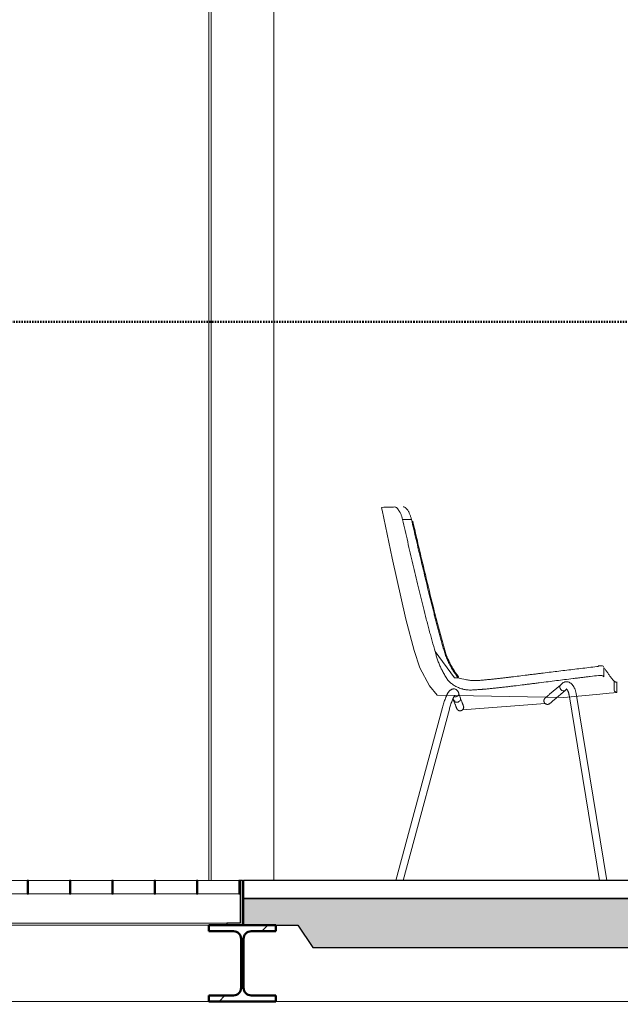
# Model space of a CAD drawing. Header units: millimetres. Extents: x -889849 to -835829, y 138522 to 158934.
# Tile 8 of 28: x -858453 to -857111, y 152073 to 154274. Entities that reach past the tile are written whole.
import ezdxf

# ---------------------------------------------------------------- set-up
doc = ezdxf.new("R2010")
doc.units = ezdxf.units.MM
doc.header["$XCLIPFRAME"] = 2
doc.linetypes.add('Tracejada', pattern=[6.35, 3.175, -3.175])
doc.linetypes.add('TRAÇO 2_5mm', pattern=[6, 3, -3])
for name, color, linetype, lineweight in [('A-ANNO-SYMB', 150, 'Continuous', 5), ('A-GENM', 13, 'Continuous', 15), ('G-ANNO-REFR', 1, 'Tracejada', 5), ('I-FURN', 30, 'Continuous', 15), ('S-BEAM', 12, 'Continuous', 15), ('S-COLS', 52, 'Continuous', 15)]:
    doc.layers.add(name, color=color, linetype=linetype, lineweight=lineweight)
picture_1 = doc.add_image_def('image1.png', size_in_pixel=(1000, 904))
picture_2 = doc.add_image_def('image2.png', size_in_pixel=(1500, 1617))
picture_3 = doc.add_image_def('image3.png', size_in_pixel=(1556, 1639))

# ---------------------------------------------------------------- blocks, each defined once
blk = doc.blocks.new('_EST_ PLACA PISO ESTRUTURAL MEIO - _EST_ PLACA PISO ESTRUTURAL MEIO-V4-CORTE ESQUEMÁTICO')
at = {"layer": 'A-GENM', "lineweight": 5}
h = blk.add_hatch(dxfattribs=at)
h.set_pattern_fill('FP2_10', color=256, style=0, pattern_type=2)
h.set_pattern_definition([(50, (-854619.73, 150500), (45.54636, -3.98493), [4.763, -52.388]), (355, (-854619.73, 150500), (-8.81056, 47.76465), [3.81, -41.91]), (100.451, (-854615.933, 150499.67), (36.73616, 43.779), [4.048, -44.523]), (46.184, (-854619.73, 150512.7), (67.7695, -10.5103), [7.144, -78.581]), (96.636, (-854614.08, 150511.824), (59.3503, 61.857), [6.071, -66.784]), (351.184, (-854619.73, 150512.7), (59.3514, 61.8565), [5.715, -62.865]), (21, (-854613.38, 150509.525), (37.9038, -25.5666), [4.762, -52.387]), (326, (-854613.38, 150509.525), (15.45087, 46.04735), [3.81, -41.91]), (71.451, (-854610.22, 150507.394), (53.35466, 20.47995), [4.048, -44.523]), (37.5, (-854619.729, 150500), (0.772385, 21.13837), [1.676, -39.726, 1.676, -40.869, -42.069]), (37.5, (-854619.729, 150500), (0.772385, 21.13837), [-83.947, 1.676, -40.392]), (7.5, (-854619.73, 150500), (16.70492, 25.04469), [1.676, -22.581, 1.676, -38.773, -16.034]), (7.5, (-854619.73, 150500), (16.70492, 25.04469), [-64.706, 1.676, -14.357]), (327.5, (-854633.889, 150500), (33.89791, -1.43271), [1.676, -14.199, 1.676, -47.854, -65.722]), (327.5, (-854633.889, 150500), (33.89791, -1.43271), [-65.405, 1.676, -64.046]), (317.5, (-854640.24, 150500), (37.03242, 6.35617), [1.676, -18.961, 1.676, -31.217, -46.673]), (317.5, (-854640.24, 150500), (37.03242, 6.35617), [-53.531, 1.676, -44.996])])
h.paths.add_polyline_path([(-856684.4, 152200), (-856113.1, 152200), (-856079.8, 152250), (-855958.1, 152250), (-855958.1, 152310), (-857953.1, 152310), (-857953.1, 152250), (-857831.5, 152250), (-857798.1, 152200), (-857083.9, 152200)], flags=0)
at = {"layer": 'A-GENM', "lineweight": 25}
for p, q in [((-855958.1, 152350), (-857953.1, 152350)), ((-857953.1, 152350), (-857953.1, 152310)), ((-855958.1, 152310), (-855958.1, 152350)), ((-857953.1, 152310), (-855958.1, 152310)), ((-857953.1, 152310), (-857953.1, 152250)), ((-855958.1, 152310), (-857953.1, 152310)), ((-855958.1, 152250), (-855958.1, 152310)), ((-857953.1, 152250), (-857831.5, 152250)), ((-857831.5, 152250), (-857798.1, 152200)), ((-856113.1, 152200), (-856079.8, 152250)), ((-856079.8, 152250), (-855958.1, 152250)), ((-857798.1, 152200), (-856113.1, 152200))]:
    blk.add_line(p, q, dxfattribs=at)
blk = doc.blocks.new('_EME_ GRADEX PISO 3X1  - _EME_ GRADEX PISO 3X1 -3587918-CORTE ESQUEMÁTICO')
at = {"layer": 'A-GENM'}
for p, q in [((-858528.3, 152350), (-858436.7, 152350)), ((-858433.7, 152350), (-858342.1, 152350)), ((-858339.1, 152350), (-858247.5, 152350)), ((-858244.5, 152350), (-858152.9, 152350)), ((-858149.9, 152350), (-858058.3, 152350)), ((-858055.3, 152350), (-857963.6, 152350)), ((-858436.7, 152320), (-858528.3, 152320)), ((-858342.1, 152320), (-858433.7, 152320)), ((-858247.5, 152320), (-858339.1, 152320)), ((-858152.9, 152320), (-858244.5, 152320)), ((-858058.3, 152320), (-858149.9, 152320)), ((-857963.6, 152320), (-858055.3, 152320)), ((-859920.6, 152255), (-857990.6, 152255)), ((-858030.6, 152250), (-859880.6, 152250))]:
    blk.add_line(p, q, dxfattribs=at)
at = {"layer": 'A-GENM', "lineweight": 25}
for p, q in [((-858433.7, 152350), (-858436.7, 152350)), ((-858436.7, 152350), (-858436.7, 152320)), ((-858433.7, 152320), (-858433.7, 152350)), ((-858339.1, 152350), (-858342.1, 152350)), ((-858342.1, 152350), (-858342.1, 152320)), ((-858339.1, 152320), (-858339.1, 152350)), ((-858244.5, 152350), (-858247.5, 152350)), ((-858247.5, 152350), (-858247.5, 152320)), ((-858244.5, 152320), (-858244.5, 152350)), ((-858149.9, 152350), (-858152.9, 152350)), ((-858152.9, 152350), (-858152.9, 152320)), ((-858149.9, 152320), (-858149.9, 152350)), ((-858055.3, 152350), (-858058.3, 152350)), ((-858058.3, 152350), (-858058.3, 152320)), ((-858055.3, 152320), (-858055.3, 152350)), ((-857960.6, 152350), (-857963.6, 152350)), ((-857963.6, 152350), (-857963.6, 152320)), ((-857960.6, 152320), (-857960.6, 152350)), ((-857955.6, 152350), (-857960.6, 152350)), ((-857960.6, 152350), (-857960.6, 152255)), ((-857955.6, 152250), (-857955.6, 152350)), ((-858436.7, 152320), (-858433.7, 152320)), ((-858342.1, 152320), (-858339.1, 152320)), ((-858247.5, 152320), (-858244.5, 152320)), ((-858152.9, 152320), (-858149.9, 152320)), ((-858058.3, 152320), (-858055.3, 152320)), ((-857963.6, 152320), (-857960.6, 152320)), ((-857960.6, 152255), (-857990.6, 152255)), ((-857990.6, 152255), (-857990.6, 152250)), ((-857990.6, 152250), (-857955.6, 152250))]:
    blk.add_line(p, q, dxfattribs=at)
blk = doc.blocks.new('M_HSS-Hollow Structural Section-Column - 150 x 150-4342164-CORTE ESQUEMÁTICO')
at = {"layer": 'S-COLS', "lineweight": 5}
for p, q in [((-854025.6, 152350), (-854025.6, 154800)), ((-853885.6, 152350), (-853885.6, 154800))]:
    blk.add_line(p, q, dxfattribs=at)
blk = doc.blocks.new('M_W-Wide Flange - VIGA I 15X17-3833530-CORTE ESQUEMÁTICO')
at = {"layer": 'S-BEAM', "lineweight": 5}
h = blk.add_hatch(dxfattribs=at)
h.set_pattern_fill('FP2_11', color=256, style=0, pattern_type=2)
h.set_pattern_definition([(45, (-854619.73, 150500), (-125.7236, 125.7236), []), (45, (-854619.73, 150690.5), (-125.724, 125.724), [])])
h.paths.add_polyline_path([(-858030.6, 152080), (-857880.6, 152080), (-857880.6, 152093.2), (-857935.9, 152093.2), (-857947.9, 152098.2), (-857952.9, 152110.2), (-857952.9, 152219.8), (-857947.9, 152231.8), (-857935.9, 152236.8), (-857880.6, 152236.8), (-857880.6, 152250), (-858030.6, 152250), (-858030.6, 152236.8), (-857975.4, 152236.8), (-857963.4, 152231.8), (-857958.4, 152219.8), (-857958.4, 152110.2), (-857963.4, 152098.2), (-857975.4, 152093.2), (-858030.6, 152093.2)], flags=0)
at = {"layer": 'S-BEAM', "lineweight": 50}
for p, q in [((-857880.6, 152250), (-858030.6, 152250)), ((-858030.6, 152250), (-858030.6, 152236.8)), ((-858030.6, 152236.8), (-857975.4, 152236.8)), ((-857935.9, 152236.8), (-857880.6, 152236.8)), ((-857880.6, 152236.8), (-857880.6, 152250)), ((-857958.4, 152219.8), (-857958.4, 152110.2)), ((-857952.9, 152110.2), (-857952.9, 152219.8)), ((-857975.4, 152093.2), (-858030.6, 152093.2)), ((-858030.6, 152093.2), (-858030.6, 152080)), ((-857880.6, 152093.2), (-857935.9, 152093.2)), ((-857880.6, 152080), (-857880.6, 152093.2)), ((-858030.6, 152080), (-857880.6, 152080))]:
    blk.add_line(p, q, dxfattribs=at)
for centre, start, end in [((-857975.4, 152219.8), 0, 90), ((-857935.9, 152219.8), 90, 180), ((-857975.4, 152110.2), 270, 0), ((-857935.9, 152110.2), 180, 270)]:
    blk.add_arc(centre, 17, start, end, dxfattribs=at)
blk = doc.blocks.new('Swedese Happy Stack Chair - Upholstered Seat-3989754-CORTE ESQUEMÁTICO')
at = {"layer": 'I-FURN'}
for p, q in [((-857594.3, 153185.1), (-857596.1, 153185.1)), ((-857577.8, 153157), (-857597.7, 153156.7)), ((-857524.5, 152861.5), (-857481.3, 152802.9)), ((-857147.8, 152825.9), (-857147.8, 152805.1)), ((-857481.3, 152802.9), (-857473.1, 152803)), ((-857244.5, 152786.9), (-857268.8, 152766.3)), ((-857241.8, 152789.7), (-857246.1, 152785.4)), ((-857124.7, 152795.7), (-857124.7, 152774.4)), ((-857118.3, 152770.1), (-857118.3, 152792.8)), ((-857468.2, 152757.5), (-857472.3, 152769.4)), ((-857258.4, 152754.1), (-857234.1, 152774.7)), ((-857234.8, 152774.1), (-857232, 152776.8)), ((-857225.5, 152765.3), (-857157.1, 152350)), ((-857140.9, 152350), (-857209.7, 152767.9)), ((-857484.7, 152756.4), (-857483.4, 152752.3)), ((-857463.5, 152731.6), (-857278.6, 152745.6)), ((-857508.5, 152737), (-857612.5, 152350)), ((-857595.9, 152350), (-857493, 152732.8))]:
    blk.add_line(p, q, dxfattribs=at)
at = {"layer": 'I-FURN', "flags": 128}
for points in [[(-857118.3, 152770), (-857120.8, 152769.8), (-857125.9, 152769.3), (-857136, 152768.4), (-857156.5, 152766.6), (-857237.3, 152759.1), (-857519.9, 152764.5), (-857537.1, 152785.3), (-857559.2, 152825.5), (-857571.8, 152863.9), (-857590, 152934.1), (-857620.7, 153070.3), (-857643.5, 153177.9), (-857644.6, 153183.2)], [(-857241.8, 152789.7), (-857241.1, 152790.4), (-857240.3, 152791), (-857239.4, 152791.6), (-857238.6, 152792.2), (-857237.6, 152792.7), (-857236.7, 152793.1), (-857235.7, 152793.5), (-857234.6, 152793.8), (-857233.6, 152794), (-857232.5, 152794.2), (-857231.4, 152794.2), (-857230.3, 152794.2), (-857229.2, 152794.1), (-857228.2, 152793.9), (-857227.2, 152793.7), (-857226.2, 152793.3), (-857225.2, 152793), (-857224.3, 152792.5), (-857223.4, 152792), (-857222.6, 152791.5), (-857221.8, 152790.9), (-857221, 152790.3), (-857220.2, 152789.7), (-857220.1, 152789.6)], [(-857220.1, 152789.6), (-857219.4, 152788.9), (-857218.7, 152788.2), (-857218, 152787.4), (-857217.4, 152786.7), (-857216.8, 152785.9), (-857216.3, 152785.1), (-857215.7, 152784.3), (-857215.2, 152783.4), (-857214.7, 152782.6), (-857214.2, 152781.7), (-857213.7, 152780.8), (-857213.3, 152779.9), (-857212.9, 152778.9), (-857212.5, 152778), (-857212.1, 152777), (-857211.8, 152776), (-857211.4, 152775), (-857211.1, 152774), (-857210.8, 152773), (-857210.6, 152772), (-857210.3, 152770.9), (-857210.1, 152769.9), (-857209.9, 152768.8), (-857209.7, 152767.9)], [(-857498.6, 152764.6), (-857499.7, 152762.2), (-857500.7, 152759.8), (-857501.7, 152757.4), (-857502.7, 152754.9), (-857503.6, 152752.4), (-857504.5, 152749.8), (-857505.4, 152747.2), (-857506.3, 152744.6), (-857507.1, 152741.9), (-857507.8, 152739.3), (-857508.5, 152737)], [(-857489.1, 152776.5), (-857489.9, 152776.1), (-857490.5, 152775.6), (-857491.2, 152775.1), (-857491.8, 152774.6), (-857492.4, 152774), (-857492.9, 152773.5), (-857493.4, 152772.9), (-857493.9, 152772.3), (-857494.4, 152771.7), (-857494.9, 152771.1), (-857495.4, 152770.4), (-857495.8, 152769.8), (-857496.2, 152769.1), (-857496.6, 152768.4), (-857497, 152767.7), (-857497.4, 152767), (-857497.8, 152766.2), (-857498.2, 152765.5), (-857498.6, 152764.7), (-857498.6, 152764.6)], [(-857489.1, 152776.5), (-857488.3, 152777), (-857487.5, 152777.3), (-857486.6, 152777.7), (-857485.6, 152777.9), (-857484.5, 152778.1), (-857483.5, 152778.2), (-857482.3, 152778.2), (-857481.2, 152778), (-857480, 152777.7), (-857479, 152777.3), (-857477.9, 152776.8), (-857477, 152776.2), (-857476.2, 152775.5), (-857475.4, 152774.8), (-857474.8, 152774.1), (-857474.2, 152773.4), (-857473.7, 152772.6), (-857473.3, 152771.9), (-857472.9, 152771.1), (-857472.6, 152770.4), (-857472.3, 152769.6), (-857472.2, 152769.3)], [(-857487.5, 152764.4), (-857487.4, 152764.3), (-857487.4, 152764.3)], [(-857481, 152762.8), (-857481, 152762.7), (-857481.1, 152762.7), (-857481.2, 152762.6), (-857481.3, 152762.5), (-857481.4, 152762.3), (-857481.6, 152762.1), (-857481.8, 152761.9), (-857482, 152761.6), (-857482.2, 152761.3), (-857482.4, 152761), (-857482.7, 152760.6), (-857482.9, 152760.2), (-857483.1, 152759.8), (-857483.4, 152759.4), (-857483.6, 152758.9), (-857483.8, 152758.4), (-857484.1, 152757.9), (-857484.1, 152757.9)], [(-857268.8, 152766.3), (-857269.9, 152765.4), (-857270.9, 152764.5), (-857271.9, 152763.7), (-857272.8, 152762.9), (-857273.7, 152762.1), (-857274.5, 152761.5), (-857275.2, 152760.8), (-857275.9, 152760.3), (-857276.5, 152759.8), (-857277, 152759.3), (-857277.5, 152758.9), (-857277.9, 152758.6), (-857278.2, 152758.3), (-857278.5, 152758.1), (-857278.7, 152757.9), (-857278.8, 152757.8), (-857278.8, 152757.8), (-857278.8, 152757.8)], [(-857231.6, 152778.3), (-857231.6, 152778.3), (-857231.6, 152778.3), (-857231.5, 152778.2), (-857231.4, 152778.1), (-857231.2, 152778), (-857231, 152777.9), (-857230.9, 152777.8)], [(-857230.9, 152777.8), (-857230.7, 152777.6), (-857230.4, 152777.3), (-857230.2, 152777.1), (-857230, 152776.8), (-857229.7, 152776.4), (-857229.4, 152776.1), (-857229.2, 152775.6), (-857228.9, 152775.2), (-857228.6, 152774.8), (-857228.4, 152774.3), (-857228.1, 152773.7), (-857227.9, 152773.2), (-857227.6, 152772.6), (-857227.4, 152772), (-857227.1, 152771.4), (-857226.9, 152770.8), (-857226.7, 152770.1), (-857226.5, 152769.5), (-857226.3, 152768.8), (-857226.1, 152768.1), (-857225.9, 152767.4), (-857225.8, 152766.7), (-857225.6, 152765.9), (-857225.5, 152765.3)], [(-857230.4, 152778.4), (-857230.4, 152778.4), (-857230.5, 152778.4)], [(-857503.8, 152752), (-857504.5, 152749.8), (-857505.4, 152747.2), (-857506.3, 152744.6), (-857507.1, 152741.9), (-857507.8, 152739.3), (-857508.5, 152737)], [(-857484.1, 152757.9), (-857485, 152755.8), (-857486, 152753.6), (-857486.9, 152751.4), (-857487.7, 152749.2), (-857488.6, 152746.9), (-857489.4, 152744.5), (-857490.2, 152742.2), (-857491, 152739.8), (-857491.7, 152737.4), (-857492.4, 152734.9), (-857493, 152732.8)], [(-857489.2, 152745.3), (-857489.4, 152744.5), (-857490.2, 152742.2)], [(-857484.1, 152754.1), (-857483.4, 152752.2), (-857482.6, 152750.3), (-857481.9, 152748.5), (-857481.3, 152746.8), (-857480.7, 152745.2), (-857480.1, 152743.7), (-857479.5, 152742.3), (-857479.1, 152741), (-857478.6, 152739.8), (-857478.2, 152738.8), (-857477.8, 152737.8), (-857477.5, 152737), (-857477.2, 152736.2), (-857477, 152735.6), (-857476.8, 152735.1), (-857476.6, 152734.8), (-857476.6, 152734.5), (-857476.5, 152734.4), (-857476.5, 152734.3)], [(-857476.5, 152734.3), (-857476.5, 152734.4), (-857476.6, 152734.6), (-857476.7, 152734.9), (-857476.9, 152735.3), (-857477.1, 152735.8), (-857477.3, 152736.5), (-857477.6, 152737.3), (-857478, 152738.1), (-857478.3, 152739.1), (-857478.8, 152740.2), (-857479.2, 152741.5), (-857479.6, 152742.4)], [(-857461.6, 152740.1), (-857461.6, 152740.2), (-857461.7, 152740.3), (-857461.8, 152740.6), (-857461.9, 152741.1), (-857462.1, 152741.6), (-857462.4, 152742.3), (-857462.7, 152743), (-857463, 152743.9), (-857463.4, 152744.9), (-857463.8, 152746), (-857464.3, 152747.2), (-857464.8, 152748.6), (-857465.4, 152750), (-857466, 152751.5), (-857466.6, 152753.2), (-857467.3, 152754.9), (-857468, 152756.7), (-857468.7, 152758.7), (-857469.2, 152759.9)], [(-857279.8, 152746.5), (-857280, 152746.7), (-857280.2, 152747), (-857280.3, 152747.2), (-857280.5, 152747.5), (-857280.7, 152747.8), (-857280.8, 152748.1), (-857281, 152748.4), (-857281.1, 152748.7), (-857281.2, 152749), (-857281.3, 152749.3), (-857281.4, 152749.6), (-857281.5, 152749.9), (-857281.5, 152750.2), (-857281.6, 152750.5), (-857281.6, 152750.8), (-857281.7, 152751.1), (-857281.7, 152751.5), (-857281.7, 152751.8), (-857281.7, 152752.1), (-857281.6, 152752.4), (-857281.6, 152752.7), (-857281.5, 152753.1), (-857281.5, 152753.4), (-857281.4, 152753.7), (-857281.3, 152754), (-857281.2, 152754.3), (-857281.1, 152754.6), (-857281, 152754.9), (-857280.8, 152755.2), (-857280.7, 152755.5), (-857280.5, 152755.7), (-857280.4, 152756), (-857280.2, 152756.3), (-857280, 152756.5), (-857279.8, 152756.8), (-857279.6, 152757), (-857279.4, 152757.3), (-857279.1, 152757.5), (-857278.9, 152757.7), (-857278.8, 152757.8)], [(-857268.5, 152745.5), (-857268.7, 152745.3), (-857269, 152745.2), (-857269.3, 152745), (-857269.5, 152744.8), (-857269.8, 152744.6), (-857270.1, 152744.5), (-857270.4, 152744.4), (-857270.7, 152744.2), (-857271, 152744.1), (-857271.3, 152744), (-857271.6, 152743.9), (-857271.9, 152743.8), (-857272.2, 152743.8), (-857272.5, 152743.7), (-857272.8, 152743.7), (-857273.2, 152743.7), (-857273.5, 152743.7), (-857273.8, 152743.7), (-857274.1, 152743.7), (-857274.4, 152743.7), (-857274.8, 152743.7), (-857275.1, 152743.8), (-857275.4, 152743.8), (-857275.7, 152743.9), (-857276, 152744), (-857276.3, 152744.1), (-857276.6, 152744.2), (-857276.9, 152744.3), (-857277.2, 152744.5), (-857277.5, 152744.6), (-857277.8, 152744.8), (-857278, 152744.9), (-857278.3, 152745.1), (-857278.6, 152745.3), (-857278.8, 152745.5), (-857279, 152745.7), (-857279.3, 152745.9), (-857279.5, 152746.2), (-857279.7, 152746.4), (-857279.8, 152746.5)], [(-857278.8, 152757.8), (-857278.8, 152757.8), (-857278.8, 152757.8)], [(-857277.8, 152744.8), (-857278, 152744.9), (-857278.3, 152745.1), (-857278.6, 152745.3), (-857278.8, 152745.5)], [(-857275.4, 152743.8), (-857275.7, 152743.9), (-857276, 152744), (-857276.3, 152744.1), (-857276.6, 152744.2), (-857276.9, 152744.3), (-857277.2, 152744.5)], [(-857272.2, 152743.8), (-857272.5, 152743.7), (-857272.8, 152743.7), (-857273.2, 152743.7), (-857273.5, 152743.7), (-857273.8, 152743.7), (-857274.1, 152743.7), (-857274.4, 152743.7), (-857274.8, 152743.7), (-857275.1, 152743.8)], [(-857270.4, 152744.4), (-857270.7, 152744.2), (-857271, 152744.1), (-857271.3, 152744), (-857271.6, 152743.9)], [(-857268.5, 152745.5), (-857268.5, 152745.6), (-857268.4, 152745.7), (-857268.2, 152745.8), (-857267.9, 152746), (-857267.6, 152746.3), (-857267.2, 152746.6), (-857266.8, 152747), (-857266.3, 152747.4), (-857265.7, 152747.9), (-857265, 152748.5), (-857264.3, 152749.1), (-857263.5, 152749.8), (-857262.7, 152750.5), (-857261.8, 152751.2), (-857260.8, 152752.1), (-857259.8, 152752.9), (-857258.7, 152753.8), (-857258.4, 152754.1)], [(-857268.4, 152745.6), (-857268.5, 152745.5), (-857268.5, 152745.5)], [(-857466.1, 152729.8), (-857466.4, 152729.7), (-857466.8, 152729.6), (-857467.1, 152729.5), (-857467.4, 152729.4), (-857467.7, 152729.3), (-857468, 152729.3), (-857468.3, 152729.3), (-857468.6, 152729.2), (-857469, 152729.2), (-857469.3, 152729.2), (-857469.6, 152729.2), (-857469.9, 152729.3), (-857470.2, 152729.3), (-857470.6, 152729.4), (-857470.9, 152729.4), (-857471.2, 152729.5), (-857471.5, 152729.6), (-857471.8, 152729.7), (-857472.1, 152729.8), (-857472.4, 152730), (-857472.7, 152730.1), (-857472.9, 152730.3), (-857473.2, 152730.4), (-857473.5, 152730.6), (-857473.8, 152730.8), (-857474, 152731), (-857474.3, 152731.2), (-857474.5, 152731.4), (-857474.7, 152731.6), (-857474.9, 152731.8), (-857475.1, 152732.1), (-857475.4, 152732.3), (-857475.5, 152732.6), (-857475.7, 152732.9), (-857475.9, 152733.1), (-857476, 152733.4), (-857476.2, 152733.7), (-857476.3, 152734), (-857476.5, 152734.3), (-857476.5, 152734.3)], [(-857461.6, 152740.1), (-857461.5, 152739.8), (-857461.4, 152739.5), (-857461.3, 152739.2), (-857461.2, 152738.9), (-857461.1, 152738.6), (-857461.1, 152738.3), (-857461.1, 152737.9), (-857461, 152737.6), (-857461, 152737.3), (-857461, 152737), (-857461, 152736.7), (-857461.1, 152736.3), (-857461.1, 152736), (-857461.2, 152735.7), (-857461.2, 152735.4), (-857461.3, 152735.1), (-857461.4, 152734.8), (-857461.5, 152734.5), (-857461.6, 152734.2), (-857461.8, 152733.9), (-857461.9, 152733.6), (-857462.1, 152733.3), (-857462.2, 152733), (-857462.4, 152732.8), (-857462.6, 152732.5), (-857462.8, 152732.3), (-857463, 152732), (-857463.2, 152731.8), (-857463.4, 152731.5), (-857463.6, 152731.3), (-857463.9, 152731.1), (-857464.1, 152730.9), (-857464.4, 152730.7), (-857464.6, 152730.5), (-857464.9, 152730.4), (-857465.2, 152730.2), (-857465.5, 152730.1), (-857465.8, 152729.9), (-857466.1, 152729.8), (-857466.1, 152729.8)]]:
    blk.add_lwpolyline(points, dxfattribs=at)
at = {"layer": 'I-FURN'}
for centre, major_axis, ratio, start_param, end_param in [((-857194.9, 153277.4), (449.7, 94.1), 0.000001, 3.141597, 3.294571), ((-857239.3, 152780.8), (-5.17, 6.1), 0.770913, 0.320867, 1.570801), ((-857479.8, 152766.8), (7.6, 2.5), 0.811909, 5.017347, 5.54094), ((-857479.8, 152766.8), (7.6, 2.5), 0.811909, 5.54094, 5.802739), ((-857479.8, 152766.8), (7.6, 2.5), 0.811909, 6.104601, 6.326338), ((-857479.8, 152766.8), (7.6, 2.5), 0.811909, 5.802739, 6.064539), ((-857239.3, 152780.8), (-5.17, 6.1), 0.770913, 1.570801, 3.141593), ((-857240.4, 152779.7), (-5.66, 5.66), 0.794797, 2.816409, 2.925867), ((-857240.4, 152779.7), (-5.66, 5.66), 0.794797, 3.01725, 3.187666), ((-857239.3, 152780.8), (-5.17, 6.1), 0.770913, 3.141597, 3.403396), ((-857476.7, 152757), (7.46, 2.88), 0.735085, 2.98399, 3.403398), ((-857475.8, 152754.9), (7.58, 2.56), 0.815314, 3.178239, 3.440039), ((-857476.7, 152757), (7.46, 2.88), 0.735085, 3.428577, 3.665197), ((-857479.8, 152766.8), (7.6, 2.5), 0.811909, 4.074186, 4.231937), ((-857475.8, 152754.9), (7.58, 2.56), 0.815314, 3.461627, 3.666452), ((-857476.7, 152757), (7.46, 2.88), 0.735085, 3.694406, 3.926997), ((-857479.8, 152766.8), (7.6, 2.5), 0.811909, 4.231943, 4.493742), ((-857475.8, 152754.9), (7.58, 2.56), 0.815314, 3.701838, 3.963637), ((-857479.8, 152766.8), (7.6, 2.5), 0.811909, 4.493743, 4.755542), ((-857475.8, 152754.9), (7.58, 2.56), 0.815314, 3.997247, 4.19765), ((-857479.8, 152766.8), (7.6, 2.5), 0.811909, 4.755542, 5.017341), ((-857475.8, 152754.9), (7.58, 2.56), 0.815314, 4.225437, 4.749036), ((-857475.8, 152754.9), (7.58, 2.56), 0.815314, 4.749036, 5.272634), ((-857475.8, 152754.9), (7.58, 2.56), 0.815314, 5.286346, 5.485274), ((-857475.8, 152754.9), (7.58, 2.56), 0.815314, 5.534434, 6.05769), ((-857475.8, 152754.9), (7.58, 2.56), 0.815314, 6.058032, 6.319832)]:
    blk.add_ellipse(centre, major_axis=major_axis, ratio=ratio, start_param=start_param, end_param=end_param, dxfattribs=at)
for points in [[(-857639.3, 153184.3), (-857637.7, 153184.3), (-857633.8, 153184.4), (-857625.8, 153184.6), (-857619.1, 153184.7), (-857615.4, 153184.7)], [(-857596.3, 153185.1), (-857595.6, 153185.1), (-857595, 153185.1), (-857594.3, 153185.1)], [(-857472.4, 152805), (-857472.3, 152805), (-857472.1, 152805), (-857471.9, 152805), (-857471.9, 152805)], [(-857275, 152743.8), (-857274, 152743.7), (-857273.1, 152743.7), (-857272.2, 152743.8)]]:
    blk.add_open_spline(points, degree=3, dxfattribs=at)
for points, knots in [([(-857615.4, 153184.7), (-857614.5, 153184.8), (-857612.8, 153184.3), (-857610.5, 153182.6), (-857608.5, 153180.7), (-857607.1, 153178.9), (-857605.6, 153176.9), (-857604.2, 153174.6), (-857602.9, 153172.1), (-857601.2, 153168.4), (-857599.3, 153163.3), (-857598.1, 153158.9), (-857597.7, 153156.7)], [0, 0, 0, 0, 0.142857, 0.285714, 0.357143, 0.428571, 0.5, 0.571429, 0.642857, 0.714286, 0.857143, 1, 1, 1, 1]), ([(-857577.8, 153157), (-857578.2, 153159.3), (-857579.4, 153163.7), (-857581.4, 153168.8), (-857583.1, 153172.5), (-857584.5, 153175), (-857586, 153177.3), (-857587.5, 153179.3), (-857589, 153181), (-857591, 153183), (-857593.4, 153184.6), (-857595.2, 153185.1), (-857596.1, 153185.1)], [0, 0, 0, 0, 0.142857, 0.285714, 0.357143, 0.428571, 0.5, 0.571429, 0.642857, 0.714286, 0.857143, 1, 1, 1, 1]), ([(-857597.7, 153156.7), (-857595.8, 153148.4), (-857591.9, 153131.8), (-857586.2, 153107), (-857580.4, 153082.1), (-857574.5, 153057.3), (-857568.5, 153032.1), (-857562.5, 153006.9), (-857556.8, 152983.3), (-857551, 152959.7), (-857545.6, 152938.5), (-857541.3, 152921.5), (-857538, 152909.1), (-857534.7, 152897), (-857530.2, 152880.9), (-857526.8, 152869.2), (-857524.5, 152861.5)], [0, 0, 0, 0, 0.083333, 0.166667, 0.25, 0.333333, 0.416667, 0.5, 0.583333, 0.666667, 0.75, 0.791667, 0.833333, 0.875, 0.916667, 1, 1, 1, 1]), ([(-857473.5, 152803), (-857478.2, 152809.3), (-857484.8, 152818.9), (-857491.3, 152830.5), (-857494.8, 152837.3), (-857497.2, 152842.5), (-857499.4, 152847.7), (-857502.1, 152854.8), (-857505, 152864), (-857507.5, 152873.2), (-857509.5, 152880.5), (-857511.1, 152886), (-857512.7, 152891.5), (-857514.8, 152898.8), (-857517.3, 152908), (-857520.1, 152919), (-857523, 152930), (-857525.9, 152941.2), (-857529.7, 152956), (-857534.3, 152974.8), (-857540.1, 152998), (-857545.7, 153021.3), (-857551, 153043.4), (-857556.3, 153065.4), (-857561.8, 153088.6), (-857567.2, 153111.8), (-857572.5, 153134.5), (-857576, 153149.5), (-857577.8, 153157)], [0, 0, 0, 0, 0.0625, 0.09375, 0.109375, 0.125, 0.140625, 0.15625, 0.1875, 0.21875, 0.234375, 0.25, 0.265625, 0.28125, 0.3125, 0.34375, 0.375, 0.40625, 0.4375, 0.5, 0.5625, 0.625, 0.6875, 0.75, 0.8125, 0.875, 0.9375, 1, 1, 1, 1]), ([(-857574.9, 153153.3), (-857573.2, 153146), (-857569.8, 153131.2), (-857564.5, 153108.9), (-857559.1, 153086), (-857553.7, 153063.2), (-857548.6, 153041.5), (-857543.3, 153019.9), (-857537.7, 152996.8), (-857532.1, 152973.8), (-857526.6, 152952), (-857522, 152933.9), (-857518.2, 152919.2), (-857515.3, 152908.3), (-857512.9, 152899.2), (-857510.9, 152891.9), (-857509.3, 152886.5), (-857507.7, 152881.1), (-857505.7, 152873.9), (-857503.3, 152864.9), (-857500.5, 152856), (-857497.9, 152849), (-857495.7, 152843.9), (-857493.3, 152838.8), (-857490, 152832.2), (-857483.5, 152820.7), (-857477.1, 152811.2), (-857472.4, 152805)], [0, 0, 0, 0, 0.0625, 0.125, 0.1875, 0.25, 0.3125, 0.375, 0.4375, 0.5, 0.5625, 0.625, 0.65625, 0.6875, 0.71875, 0.734375, 0.75, 0.765625, 0.78125, 0.8125, 0.84375, 0.859375, 0.875, 0.890625, 0.90625, 0.9375, 1, 1, 1, 1]), ([(-857159.3, 152808.2), (-857165.5, 152807.5), (-857174.8, 152806.4), (-857187.4, 152804.9), (-857196.8, 152803.7), (-857206.5, 152802.5), (-857219.7, 152800.9), (-857236, 152798.9), (-857253.9, 152796.7), (-857271.7, 152794.4), (-857288.6, 152792.3), (-857302.1, 152790.6), (-857311.9, 152789.4), (-857321.2, 152788.2), (-857333.4, 152786.7), (-857345.4, 152785.2), (-857357.8, 152783.7), (-857367.1, 152782.6), (-857376.4, 152781.5), (-857385.6, 152780.5), (-857394.8, 152779.5), (-857403.8, 152778.5), (-857411.4, 152777.8), (-857416.7, 152777.4), (-857419.8, 152777.2), (-857422.1, 152777.1), (-857424.4, 152776.9), (-857427.6, 152776.7), (-857433.1, 152776.3), (-857441.2, 152775.7), (-857449.1, 152775.6), (-857454.5, 152776), (-857457.5, 152776.5), (-857459.6, 152776.9), (-857461.8, 152777.4), (-857464.7, 152778.2), (-857469.7, 152779.8), (-857476.7, 152782.7), (-857483.3, 152786.4), (-857488.1, 152789.9), (-857491.5, 152792.8), (-857494.7, 152796), (-857498.6, 152800.9), (-857503.1, 152807.8), (-857507, 152815.3), (-857510, 152821.2), (-857512.1, 152825.6), (-857514.1, 152829.9), (-857516.6, 152835.7), (-857519.4, 152843.1), (-857522.2, 152852.2), (-857523.8, 152858.3), (-857524.5, 152861.5)], [-1, -1, -1, -1, -0.954545, -0.931818, -0.909091, -0.886364, -0.863636, -0.818182, -0.772727, -0.727273, -0.681818, -0.659091, -0.636364, -0.613636, -0.590909, -0.545455, -0.522727, -0.5, -0.477273, -0.454545, -0.431818, -0.409091, -0.386364, -0.375, -0.369318, -0.363636, -0.357955, -0.352273, -0.340909, -0.318182, -0.295455, -0.284091, -0.278409, -0.272727, -0.267045, -0.261364, -0.25, -0.227273, -0.204545, -0.193182, -0.181818, -0.170455, -0.159091, -0.136364, -0.113636, -0.102273, -0.090909, -0.079545, -0.068182, -0.045455, -0.022727, 0, 0, 0, 0]), ([(-857147.9, 152828.5), (-857148.6, 152828.9), (-857150.4, 152829.6), (-857154.6, 152830.1), (-857158.2, 152830), (-857160.2, 152829.8)], [-1, -1, -1, -1, -0.7, -0.4, 0, 0, 0, 0]), ([(-857473.1, 152803), (-857467.6, 152801.3), (-857459.3, 152799.2), (-857449.6, 152797.7), (-857444, 152797.1), (-857439.8, 152796.8), (-857435.5, 152796.6), (-857429.9, 152796.8), (-857422.8, 152797.3), (-857415.6, 152798.1), (-857409.9, 152798.7), (-857405.5, 152799.1), (-857401.1, 152799.5), (-857395.2, 152800.1), (-857387.7, 152800.9), (-857378.8, 152802), (-857370.1, 152803), (-857361.8, 152803.9), (-857351.2, 152805.2), (-857337.7, 152806.9), (-857322.3, 152808.8), (-857309.8, 152810.4), (-857300.7, 152811.5), (-857291.8, 152812.6), (-857280.1, 152814), (-857265.4, 152815.8), (-857248.1, 152818), (-857230.7, 152820.1), (-857212.6, 152822.2), (-857194.5, 152824.4), (-857176.8, 152826.4), (-857165.1, 152827.8), (-857159.3, 152828.4)], [-1, -1, -1, -1, -0.944444, -0.916667, -0.902778, -0.888889, -0.875, -0.861111, -0.833333, -0.805556, -0.791667, -0.777778, -0.763889, -0.75, -0.722222, -0.694444, -0.666667, -0.638889, -0.611111, -0.555556, -0.5, -0.472222, -0.444444, -0.416667, -0.388889, -0.333333, -0.277778, -0.222222, -0.166667, -0.111111, -0.055556, 0, 0, 0, 0]), ([(-857147.8, 152805.1), (-857148, 152805.5), (-857148.6, 152806.2), (-857150, 152807.2), (-857151.9, 152807.9), (-857154.9, 152808.5), (-857157.6, 152808.5), (-857159.3, 152808.2)], [-1, -1, -1, -1, -0.833333, -0.666667, -0.5, -0.333333, 0, 0, 0, 0]), ([(-857147.8, 152825.9), (-857146.5, 152824.2), (-857144.6, 152821.7), (-857142, 152818.1), (-857140.1, 152815.5), (-857138.1, 152812.6), (-857136, 152809.6), (-857134, 152806.7), (-857132.1, 152804), (-857130.2, 152801.7), (-857127.7, 152798.8), (-857125.9, 152796.9), (-857124.7, 152795.7)], [-1, -1, -1, -1, -0.833333, -0.75, -0.666667, -0.583333, -0.5, -0.416667, -0.333333, -0.25, -0.166667, 0, 0, 0, 0]), ([(-857124.7, 152795.7), (-857124, 152795.2), (-857123.1, 152794.6), (-857122, 152793.9), (-857121.3, 152793.5), (-857120.6, 152793.2), (-857120, 152793.1), (-857119.5, 152793), (-857119.1, 152792.9), (-857118.7, 152792.8), (-857118.4, 152792.8), (-857118.3, 152792.8), (-857118.3, 152792.8)], [-1, -1, -1, -1, -0.8333333, -0.75, -0.6666667, -0.5833333, -0.5, -0.4166667, -0.3333333, -0.25, -0.1666667, -0.0000147, -0.0000147, -0.0000147, -0.0000147]), ([(-857118.3, 152793), (-857118.3, 152793.1), (-857118.3, 152793.1), (-857118.3, 152793.2), (-857118.3, 152793.3), (-857118.3, 152793.5), (-857118.3, 152793.9), (-857118.3, 152794.2)], [-0.75, -0.75, -0.75, -0.75, -0.625, -0.5, -0.375, -0.25, 0, 0, 0, 0]), ([(-857118.3, 152770.1), (-857118.3, 152770.1), (-857118.4, 152770.1), (-857119, 152770.4), (-857119.9, 152770.8), (-857121.2, 152771.4), (-857122.8, 152772.6), (-857124, 152773.7), (-857124.7, 152774.4)], [-0.9999856, -0.9999856, -0.9999856, -0.9999856, -0.8333333, -0.6666667, -0.5, -0.3333333, -0.1666667, 0, 0, 0, 0]), ([(-857118.3, 152770), (-857118.3, 152770), (-857118.3, 152770), (-857118.3, 152770.1), (-857118.3, 152770.1)], [-0.2301261, -0.2301261, -0.2301261, -0.2301261, -0.125, 0, 0, 0, 0]), ([(-857118.3, 152770), (-857118.3, 152770), (-857118.3, 152770), (-857118.3, 152770), (-857118.3, 152770), (-857118.3, 152770)], [-0.5, -0.5, -0.5, -0.5, -0.4375, -0.375, -0.25, -0.25, -0.25, -0.25])]:
    blk.add_open_spline(points, degree=3, knots=knots, dxfattribs=at)

msp = doc.modelspace()

# ---------------------------------------------------------------- linework, layer by layer
at = {"layer": 'A-ANNO-SYMB', "linetype": 'TRAÇO 2_5mm', "lineweight": 50}
msp.add_line((-851342.529, 153598.632), (-861083.855, 153598.632), dxfattribs=at)
at = {"layer": 'S-BEAM'}
for p, q in [((-858030.643, 152080), (-859880.624, 152080)), ((-856030.643, 152080), (-857880.643, 152080))]:
    msp.add_line(p, q, dxfattribs=at)
at = {"layer": 'S-COLS'}
for p, q in [((-858030.621, 154800), (-858030.621, 152350)), ((-857953.141, 152350), (-857955.631, 152350))]:
    msp.add_line(p, q, dxfattribs=at)

# ---------------------------------------------------------------- block references
at = {"layer": 'A-GENM'}
for name in ['_EME_ GRADEX PISO 3X1  - _EME_ GRADEX PISO 3X1 -3587918-CORTE ESQUEMÁTICO', '_EST_ PLACA PISO ESTRUTURAL MEIO - _EST_ PLACA PISO ESTRUTURAL MEIO-V4-CORTE ESQUEMÁTICO']:
    msp.add_blockref(name, (0, 0), dxfattribs=at)
at = {"layer": 'I-FURN'}
msp.add_blockref('Swedese Happy Stack Chair - Upholstered Seat-3989754-CORTE ESQUEMÁTICO', (0, 0), dxfattribs=at)
at = {"layer": 'S-BEAM'}
msp.add_blockref('M_W-Wide Flange - VIGA I 15X17-3833530-CORTE ESQUEMÁTICO', (0, 0), dxfattribs=at)
at = {"layer": 'S-COLS', "lineweight": 5}
msp.add_blockref('M_HSS-Hollow Structural Section-Column - 150 x 150-4342164-CORTE ESQUEMÁTICO', (-3999.979, 0), dxfattribs=at)

# ---------------------------------------------------------------- pictures from other files: only their frames are drawn
at = {"layer": 'G-ANNO-REFR'}
image = msp.add_image(picture_2, insert=(-859192.805, 149714.929), size_in_units=(3710.145, 4000), dxfattribs=at)
image.set_boundary_path([(-12394.1066, 3896.72595), (-12394.1066, -2110.20276), (8283.3573, -2110.20276), (8283.3573, 3896.72595), (-12394.1066, 3896.72595)])
image.dxf.flags = 15
image = msp.add_image(picture_3, insert=(-863762.244, 147854.607), size_in_units=(6644.068, 7000), dxfattribs=at)
image.set_boundary_path([(-6109.3023, 2523.84313), (-6109.3023, -955.38866), (5868.36992, -955.38866), (5868.36992, 2523.84313), (-6109.3023, 2523.84313)])
image.dxf.flags = 15
image = msp.add_image(picture_3, insert=(-850069.344, 151295.254), size_in_units=(7536.06, 7939.778), dxfattribs=at)
image.set_boundary_path([(-8213.41235, 3129.35945), (-8213.41235, 61.94086), (2346.5436, 61.94086), (2346.5436, 3129.35945), (-8213.41235, 3129.35945)])
image.dxf.flags = 15
image = msp.add_image(picture_1, insert=(-857742.682, 150345.417), size_in_units=(5528, 5000), dxfattribs=at)
image.set_boundary_path([(-5807.90124, 2037.59494), (-5807.90124, -648.99185), (3443.9545, -648.99185), (3443.9545, 2037.59494), (-5807.90124, 2037.59494)])
image.dxf.flags = 15

doc.saveas('drawing.dxf')
